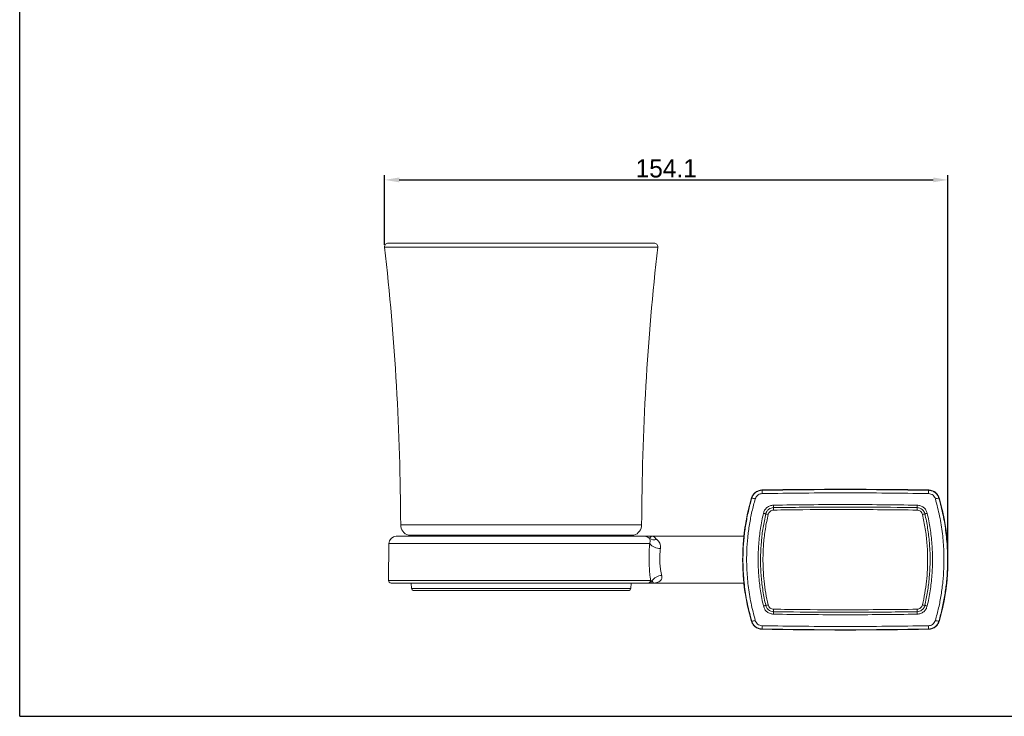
# Model space of a CAD drawing. Header units: millimetres. Extents: x 4288 to 4827, y 1699 to 2080.
# Tile 1 of 12: x 4288 to 4558, y 1699 to 1890. Entities that reach past the tile are written whole.
import ezdxf

# ---------------------------------------------------------------- set-up
doc = ezdxf.new("R2010")
doc.units = ezdxf.units.MM
doc.dimstyles.new('ISO-25', dxfattribs={"dimtxt": 2.5, "dimasz": 2.5, "dimexe": 1.25, "dimexo": 0.625, "dimtad": 1, "dimzin": 9, "dimdsep": 46, "dimtxsty": 'Standard', "dimcen": 2.5, "dimclrd": 2, "dimclre": 2, "dimclrt": 2, "dimadec": 0, "dimazin": 0, "dimtfac": 1, "dimtmove": 0, "dimatfit": 3, "dimfxl": 0, "dimarcsym": 0})

# ---------------------------------------------------------------- blocks, each defined once
blk = doc.blocks.new('A$C34BC19C4')
at = {"color": 0, "linetype": 'Continuous'}
for q in [(0, 604.8), (855.36, 0)]:
    blk.add_line((0, 0), q, dxfattribs=at)
blk = doc.blocks.new('A$C78357AF8')
at = {"color": 7, "linetype": 'Continuous', "lineweight": 15}
for p, q in [((73.75, 105.84), (0.99, 105.84)), ((3.17, 25.65), (71.1, 25.65)), ((98.31, 25.65), (73.37, 25.65)), ((1.17, 23.67), (1.09, 13.56)), ((154.09, 22.06), (154.1, 22.06)), ((154.09, 22.01), (154.1, 22.06)), ((72.8, 13.56), (73.13, 13.42)), ((72.12, 12.85), (1.79, 12.85)), ((7.31, 12.85), (7.36, 11.33)), ((46.38, 10.84), (7.86, 10.84)), ((66.89, 10.84), (46.38, 10.84)), ((67.39, 11.33), (67.44, 12.85)), ((72.49, 12.85), (72.12, 12.85)), ((73.48, 12.85), (98.31, 12.85)), ((98.35, 12.37), (98.35, 12.37))]:
    blk.add_line(p, q, dxfattribs=at)
at = {"color": 8, "linetype": 'Continuous', "lineweight": 15}
for p, q in [((48.77, 104.73), (0, 104.73)), ((74.75, 104.73), (48.77, 104.73)), ((4.41, 28.79), (47.43, 28.79)), ((47.43, 28.79), (70.34, 28.79)), ((6.53, 25.93), (68.22, 25.93)), ((72.57, 23.67), (1.17, 23.67)), ((1.09, 13.56), (72.8, 13.56)), ((7.36, 11.33), (46.53, 11.33)), ((46.53, 11.33), (67.39, 11.33))]:
    blk.add_line(p, q, dxfattribs=at)
at = {"color": 7, "linetype": 'Continuous', "lineweight": 15, "flags": 128}
for points in [[(103.24, 38.29), (103.27, 38.25), (103.29, 38.22)], [(148.86, 38.22), (148.89, 38.25), (148.91, 38.29)], [(100.47, 36.06), (100.45, 36.09), (100.42, 36.13)], [(151.74, 36.13), (151.71, 36.09), (151.69, 36.06)], [(100.42, 2.37), (100.45, 2.41), (100.47, 2.44)], [(103.29, 0.28), (103.27, 0.25), (103.24, 0.21)], [(148.91, 0.21), (148.89, 0.25), (148.86, 0.28)], [(151.69, 2.44), (151.71, 2.41), (151.74, 2.37)]]:
    blk.add_lwpolyline(points, dxfattribs=at)
at = {"color": 8, "linetype": 'Continuous', "lineweight": 15, "flags": 128}
blk.add_lwpolyline([(154.09, 22), (154.09, 22), (154.09, 22.06)], dxfattribs=at)
at = {"color": 7, "linetype": 'Continuous', "lineweight": 15}
for centre, radius, start, end in [((0.99, 104.84), 1, 90, 186.435), ((73.75, 104.84), 1, 353.565, 90), ((-695.59, 26.28), 700, 0.20523, 6.43503), ((770.34, 26.28), 700, 173.56497, 179.79477), ((126.08, -1211.62), 1250.13, 88.95316, 91.04684), ((126.08, -1211.62), 1250.12, 88.95336, 91.04664), ((-22.4, 35.23), 125.73, 0.9526, 1.3635), ((275.02, 35.22), 126.19, 178.6372, 179.0467), ((157.99, 19.25), 60, 163.6542, 196.3458), ((157.99, 19.25), 59.99, 163.6577, 196.3423), ((100.38, 33.08), 2.98, 69.3316, 88.2486), ((151.78, 33.08), 2.98, 91.7514, 110.6684), ((94.17, 19.25), 60, 343.6542, 16.3458), ((94.17, 19.25), 59.99, 2.6885, 16.3423), ((7.41, 28.8), 3, 180.2052, 253.0703), ((67.34, 28.8), 3, 286.9297, 359.7948), ((99.11, 28.19), 0.5, 144.217, 171.8337), ((3.17, 23.65), 2, 90, 179.5), ((6.39, 25.45), 0.5, 23.7971, 73.0703), ((68.36, 25.45), 0.5, 106.9297, 156.2029), ((71.1, 23.68), 1.97, 47.0485, 89.9638), ((73.84, 27.03), 2.36, 233.8253, 285.2872), ((75.38, 25.81), 3.53, 217.2714, 271.9327), ((153.8, 22.05), 0.3, 0, 2.6885), ((94.17, 19.25), 59.98, 0, 2.1127), ((94.17, 19.25), 59.98, 357.8873, 2.1127), ((94.17, 19.25), 59.98, 357.8873, 0), ((94.17, 19.25), 59.99, 343.6577, 357.3115), ((153.8, 16.45), 0.3, 357.3115, 0), ((1.79, 13.55), 0.7, 179.5, 270), ((72.11, 13.54), 0.694, 270.5454, 1.0227), ((76.04, 11.34), 3.58, 92.7551, 144.3584), ((7.86, 11.34), 0.5, 181.9092, 270), ((66.89, 11.34), 0.5, 270, 358.0908), ((72.47, 13.51), 0.664, 271.7453, 352.0716), ((100.38, 5.42), 2.98, 271.7513, 290.6689), ((126.08, 1250.13), 1250.13, 268.95316, 271.04684), ((126.08, 1250.13), 1250.12, 268.95336, 271.04664), ((-22.39, 3.27), 125.72, 358.6365, 359.0474), ((275.01, 3.28), 126.18, 180.9533, 181.3628), ((151.78, 5.42), 2.98, 249.3311, 268.2487)]:
    blk.add_arc(centre, radius, start, end, dxfattribs=at)
for points, knots in [([(100.42, 36.14), (100.54, 36.45), (100.8, 37.08), (101.55, 37.79), (102.39, 38.21), (102.99, 38.27), (103.24, 38.29)], [0, 0, 0, 0, 0.266247, 0.532501, 0.798634, 1, 1, 1, 1]), ([(103.24, 38.29), (102.91, 38.25), (102.23, 38.17), (101.35, 37.64), (100.77, 36.96), (100.51, 36.43), (100.44, 36.18), (100.42, 36.13)], [0, 0, 0, 0, 0.266033, 0.532069, 0.798081, 0.957383, 1, 1, 1, 1]), ([(100.47, 36.06), (100.6, 36.38), (100.85, 37.01), (101.6, 37.72), (102.45, 38.14), (103.04, 38.2), (103.29, 38.22)], [0, 0, 0, 0, 0.266604, 0.533529, 0.799565, 1, 1, 1, 1]), ([(103.29, 38.22), (110.89, 38.32), (126.08, 38.53), (141.27, 38.32), (148.86, 38.22)], [0, 0, 0, 0, 0.499916, 1, 1, 1, 1]), ([(148.86, 38.22), (149.2, 38.18), (149.87, 38.1), (150.75, 37.57), (151.38, 36.87), (151.59, 36.31), (151.69, 36.06)], [0, 0, 0, 0, 0.264214, 0.528258, 0.792684, 1, 1, 1, 1]), ([(151.74, 36.13), (151.61, 36.45), (151.36, 37.07), (150.61, 37.79), (149.81, 38.17), (149.22, 38.28), (148.97, 38.28), (148.91, 38.29)], [0, 0, 0, 0, 0.266031, 0.532068, 0.798081, 0.957381, 1, 1, 1, 1]), ([(148.92, 38.29), (149.26, 38.25), (149.93, 38.17), (150.81, 37.64), (151.44, 36.93), (151.65, 36.38), (151.74, 36.14)], [0, 0, 0, 0, 0.2659991, 0.5319975, 0.7980292, 1, 1, 1, 1]), ([(100.47, 2.44), (100.06, 3.98), (99.24, 7.06), (98.47, 11.85), (98.06, 16.72), (98.06, 21.23), (98.35, 25.29), (98.82, 28.91), (99.51, 32.51), (100.15, 34.88), (100.47, 36.06)], [0, 0, 0, 0, 0.140647, 0.281292, 0.426012, 0.570732, 0.677184, 0.783636, 0.891817, 1, 1, 1, 1]), ([(101.43, 35.87), (101.12, 34.72), (100.5, 32.42), (99.82, 28.87), (99.35, 25.28), (99.06, 21.27), (99.06, 16.89), (99.45, 12.11), (100.19, 7.34), (101.02, 4.2), (101.43, 2.63)], [0, 0, 0, 0, 0.106461, 0.212921, 0.321091, 0.429261, 0.569911, 0.710562, 0.85528, 1, 1, 1, 1]), ([(103.31, 37.32), (103.14, 37.3), (102.75, 37.27), (102.18, 36.98), (101.68, 36.5), (101.52, 36.08), (101.43, 35.87)], [0, 0, 0, 0, 0.1998, 0.46533, 0.732459, 1, 1, 1, 1]), ([(148.85, 37.32), (141.26, 37.42), (126.08, 37.63), (110.9, 37.42), (103.31, 37.32)], [0, 0, 0, 0, 0.499915, 1, 1, 1, 1]), ([(150.73, 35.87), (150.67, 36.04), (150.52, 36.41), (150.1, 36.88), (149.52, 37.24), (149.07, 37.29), (148.85, 37.32)], [0, 0, 0, 0, 0.208099, 0.472906, 0.7366, 1, 1, 1, 1]), ([(150.73, 2.63), (151.04, 3.78), (151.66, 6.08), (152.34, 9.63), (152.81, 13.22), (153.09, 17.23), (153.1, 21.61), (152.71, 26.39), (151.97, 31.16), (151.14, 34.3), (150.73, 35.87)], [0, 0, 0, 0, 0.106461, 0.212921, 0.321091, 0.429261, 0.569911, 0.710562, 0.85528, 1, 1, 1, 1]), ([(151.69, 36.06), (152.1, 34.52), (152.92, 31.44), (153.68, 26.65), (154.09, 21.78), (154.1, 17.27), (153.81, 13.21), (153.34, 9.59), (152.65, 5.99), (152.01, 3.62), (151.69, 2.44)], [0, 0, 0, 0, 0.140647, 0.281292, 0.426012, 0.570732, 0.677183, 0.783636, 0.891817, 1, 1, 1, 1]), ([(103.67, 31.94), (103.76, 32.23), (103.96, 32.82), (104.6, 33.54), (105.45, 34.05), (106.1, 34.13), (106.42, 34.16)], [0, 0, 0, 0, 0.236671, 0.491412, 0.745859, 1, 1, 1, 1]), ([(104.31, 31.77), (104.39, 32.01), (104.55, 32.48), (105.07, 33.04), (105.72, 33.4), (106.2, 33.46), (106.43, 33.48)], [0, 0, 0, 0, 0.2544177, 0.5088435, 0.7631669, 1, 1, 1, 1]), ([(106.44, 32.81), (106.27, 32.79), (105.92, 32.75), (105.47, 32.47), (105.12, 32.09), (105.01, 31.77), (104.96, 31.61)], [0, 0, 0, 0, 0.252769, 0.505207, 0.757924, 1, 1, 1, 1]), ([(106.42, 34.16), (112.97, 34.24), (126.08, 34.4), (139.19, 34.24), (145.74, 34.16)], [0, 0, 0, 0, 0.5, 1, 1, 1, 1]), ([(106.43, 33.48), (106.43, 33.54), (106.43, 33.67), (106.42, 33.9), (106.42, 34.07), (106.42, 34.16)], [0, 0, 0, 0, 0.277734, 0.63887, 1, 1, 1, 1]), ([(106.43, 33.48), (107.1, 33.49), (110.43, 33.54), (118.65, 33.63), (131.08, 33.66), (140.85, 33.54), (145.73, 33.48)], [0, 0, 0, 0, 0.050889, 0.254448, 0.627198, 1, 1, 1, 1]), ([(106.43, 33.48), (106.43, 33.38), (106.43, 33.17), (106.44, 32.93), (106.44, 32.81)], [0, 0, 0, 0, 0.4999949, 1, 1, 1, 1]), ([(145.72, 32.81), (139.29, 32.88), (127.53, 33.01), (114.44, 32.92), (107.77, 32.82), (106.44, 32.81)], [0, 0, 0, 0, 0.490823, 0.898166, 1, 1, 1, 1]), ([(145.73, 33.48), (145.73, 33.38), (145.72, 33.17), (145.72, 32.93), (145.72, 32.81)], [0, 0, 0, 0, 0.499999, 1, 1, 1, 1]), ([(147.2, 31.61), (147.14, 31.77), (147.03, 32.11), (146.67, 32.5), (146.21, 32.75), (145.88, 32.79), (145.72, 32.81)], [0, 0, 0, 0, 0.254905, 0.510267, 0.765372, 1, 1, 1, 1]), ([(145.73, 33.48), (145.73, 33.54), (145.73, 33.67), (145.74, 33.9), (145.74, 34.07), (145.74, 34.16)], [0, 0, 0, 0, 0.277737, 0.638866, 1, 1, 1, 1]), ([(145.73, 33.48), (145.98, 33.45), (146.47, 33.4), (147.12, 33.01), (147.62, 32.45), (147.77, 32), (147.84, 31.77)], [0, 0, 0, 0, 0.253463, 0.506977, 0.760931, 1, 1, 1, 1]), ([(145.74, 34.16), (146.04, 34.13), (146.67, 34.06), (147.51, 33.58), (148.18, 32.86), (148.39, 32.25), (148.49, 31.94)], [0, 0, 0, 0, 0.238915, 0.492638, 0.746178, 1, 1, 1, 1]), ([(103.67, 6.56), (103.38, 7.95), (102.8, 10.73), (102.33, 14.98), (102.17, 19.25), (102.33, 23.52), (102.8, 27.77), (103.38, 30.55), (103.67, 31.94)], [0, 0, 0, 0, 0.166674, 0.333448, 0.50018, 0.666818, 0.833455, 1, 1, 1, 1]), ([(104.31, 6.73), (104.17, 7.38), (103.74, 9.33), (103.23, 12.64), (102.9, 16.56), (102.85, 20.41), (103.06, 24.21), (103.52, 28.01), (104.05, 30.52), (104.31, 31.77)], [0, 0, 0, 0, 0.079136, 0.237941, 0.396745, 0.546008, 0.69527, 0.847635, 1, 1, 1, 1]), ([(104.96, 31.61), (104.69, 30.31), (104.14, 27.71), (103.69, 23.75), (103.51, 20.01), (103.58, 16.53), (103.84, 13.31), (104.28, 10.08), (104.73, 7.96), (104.96, 6.89)], [0, 0, 0, 0, 0.1596263, 0.3196866, 0.4797457, 0.6088173, 0.7378887, 0.8689442, 1, 1, 1, 1]), ([(104.31, 31.77), (104.26, 31.79), (104.15, 31.82), (103.92, 31.88), (103.75, 31.92), (103.67, 31.94)], [0, 0, 0, 0, 0.2758735, 0.637941, 1, 1, 1, 1]), ([(104.31, 31.77), (104.41, 31.75), (104.6, 31.69), (104.84, 31.64), (104.96, 31.61)], [0, 0, 0, 0, 0.500001, 1, 1, 1, 1]), ([(147.84, 31.77), (147.75, 31.75), (147.56, 31.69), (147.32, 31.64), (147.2, 31.61)], [0, 0, 0, 0, 0.5, 1, 1, 1, 1]), ([(147.2, 6.89), (147.43, 7.96), (147.88, 10.08), (148.32, 13.31), (148.58, 16.53), (148.65, 20.01), (148.47, 23.75), (148.02, 27.71), (147.47, 30.31), (147.2, 31.61)], [0, 0, 0, 0, 0.131055, 0.26211, 0.39118, 0.520249, 0.680311, 0.840373, 1, 1, 1, 1]), ([(147.84, 31.77), (147.9, 31.79), (148.01, 31.82), (148.23, 31.88), (148.4, 31.92), (148.49, 31.94)], [0, 0, 0, 0, 0.2758684, 0.6379407, 1, 1, 1, 1]), ([(147.84, 31.77), (147.99, 31.12), (148.42, 29.17), (148.93, 25.86), (149.26, 21.94), (149.31, 18.09), (149.09, 14.29), (148.64, 10.49), (148.11, 7.98), (147.84, 6.73)], [0, 0, 0, 0, 0.079137, 0.237944, 0.39675, 0.546011, 0.695272, 0.847635, 1, 1, 1, 1]), ([(148.49, 31.94), (148.78, 30.55), (149.36, 27.76), (149.83, 23.52), (149.99, 19.25), (149.82, 14.98), (149.36, 10.73), (148.78, 7.95), (148.49, 6.56)], [0, 0, 0, 0, 0.166747, 0.333462, 0.500179, 0.666805, 0.833397, 1, 1, 1, 1]), ([(98.61, 10.26), (98.61, 10.25), (98.62, 10.22), (98.59, 10.42), (98.53, 10.86), (98.45, 11.55), (98.34, 12.46), (98.24, 13.56), (98.14, 14.82), (98.06, 16.18), (98, 17.65), (97.98, 19.15), (98, 20.68), (98.05, 22.15), (98.13, 23.55), (98.24, 24.99), (98.36, 26.22), (98.47, 27.17), (98.55, 27.79), (98.61, 28.18), (98.61, 28.24), (98.62, 28.26)], [0, 0, 0, 0, 0.015564, 0.069462, 0.122432, 0.176981, 0.229875, 0.284296, 0.336893, 0.390975, 0.443649, 0.497827, 0.550815, 0.605339, 0.658239, 0.712653, 0.787537, 0.839937, 0.893839, 0.946151, 1, 1, 1, 1]), ([(71.1, 25.65), (71.1, 25.65), (71.14, 25.65), (71.27, 25.65), (71.68, 25.65), (72.4, 25.65), (73.05, 25.65), (73.37, 25.65), (73.37, 25.65)], [0, 0, 0, 0, 0.004427, 0.166805, 0.329574, 0.662873, 0.997331, 1, 1, 1, 1]), ([(72.45, 25.12), (72.48, 25.15), (72.55, 25.21), (72.77, 25.41), (73.06, 25.6), (73.27, 25.65), (73.37, 25.65), (73.37, 25.65)], [0, 0, 0, 0, 0.189433, 0.381, 0.687298, 0.995523, 1, 1, 1, 1]), ([(72.57, 23.67), (72.58, 23.74), (72.66, 24.07), (72.66, 24.64), (72.53, 24.95), (72.45, 25.12)], [0, 0, 0, 0, 0.097028, 0.483534, 1, 1, 1, 1]), ([(73.37, 25.65), (73.37, 25.65), (73.37, 25.65), (73.39, 25.65), (73.46, 25.65), (73.61, 25.61), (73.86, 25.44), (74.09, 25.15), (74.33, 24.87), (74.42, 24.79), (74.46, 24.75)], [0, 0, 0, 0, 0.005684, 0.014233, 0.054195, 0.213927, 0.459054, 0.845531, 0.921721, 1, 1, 1, 1]), ([(74.46, 24.75), (74.63, 24.61), (74.95, 24.33), (75.34, 23.72), (75.52, 23.11), (75.54, 22.6), (75.51, 22.39), (75.5, 22.28)], [0, 0, 0, 0, 0.24848, 0.496403, 0.808266, 0.892451, 1, 1, 1, 1]), ([(72.8, 13.56), (72.72, 14.18), (72.58, 15.26), (72.44, 16.98), (72.37, 18.54), (72.36, 20.11), (72.41, 21.86), (72.51, 23), (72.57, 23.67)], [0, 0, 0, 0, 0.20697, 0.355614, 0.504266, 0.6505, 0.79673, 1, 1, 1, 1]), ([(75.5, 22.28), (75.44, 21.82), (75.33, 21.05), (75.27, 19.85), (75.28, 18.78), (75.36, 17.72), (75.49, 16.69), (75.67, 15.73), (75.8, 15.18), (75.87, 14.91)], [0, 0, 0, 0, 0.187446, 0.32067, 0.45388, 0.590098, 0.726354, 0.863164, 1, 1, 1, 1]), ([(154.09, 21.89), (154.09, 21.93), (154.09, 21.99), (154.09, 22.02), (154.09, 22.02), (154.09, 22.02)], [0, 0, 0, 0, 0.57603, 0.886533, 1, 1, 1, 1]), ([(154.1, 21.46), (154.1, 21.53), (154.1, 21.66), (154.09, 21.81), (154.09, 21.87), (154.09, 21.89)], [0, 0, 0, 0, 0.4173049, 0.8341852, 1, 1, 1, 1]), ([(75.87, 14.91), (75.89, 14.8), (75.96, 14.41), (75.84, 14.03), (75.6, 13.63), (75.3, 13.33), (74.59, 12.95), (73.94, 12.85), (73.48, 12.85), (73.48, 12.85)], [0, 0, 0, 0, 0.074734, 0.2773206, 0.3078432, 0.4722798, 0.6424009, 0.9973033, 1, 1, 1, 1]), ([(73.48, 12.85), (73.48, 12.85), (73.48, 12.85), (73.46, 12.85), (73.39, 12.85), (73.25, 12.85), (73, 12.85), (72.66, 12.85), (72.49, 12.85)], [0, 0, 0, 0, 0.003301, 0.021035, 0.171574, 0.448321, 0.725037, 1, 1, 1, 1]), ([(73.13, 13.42), (73.24, 13.31), (73.5, 13.03), (73.55, 12.91), (73.53, 12.86), (73.5, 12.85), (73.48, 12.85), (73.48, 12.85), (73.48, 12.85)], [0, 0, 0, 0, 0.23767, 0.614183, 0.881503, 0.97842, 0.996696, 1, 1, 1, 1]), ([(98.65, 10.11), (98.67, 10.08), (98.7, 10), (98.76, 9.95), (98.79, 9.92)], [0, 0, 0, 0, 0.485426, 1, 1, 1, 1]), ([(103.67, 6.56), (103.75, 6.58), (103.92, 6.62), (104.15, 6.68), (104.26, 6.71), (104.31, 6.73)], [0, 0, 0, 0, 0.362057, 0.724127, 1, 1, 1, 1]), ([(106.42, 4.34), (106.12, 4.37), (105.49, 4.44), (104.65, 4.92), (103.98, 5.64), (103.77, 6.25), (103.67, 6.56)], [0, 0, 0, 0, 0.2388673, 0.4926058, 0.7461612, 1, 1, 1, 1]), ([(104.96, 6.89), (104.84, 6.86), (104.6, 6.81), (104.41, 6.75), (104.31, 6.73)], [0, 0, 0, 0, 0.5, 1, 1, 1, 1]), ([(106.43, 5.02), (106.18, 5.05), (105.69, 5.1), (105.04, 5.49), (104.54, 6.05), (104.39, 6.5), (104.31, 6.73)], [0, 0, 0, 0, 0.253475, 0.507007, 0.760975, 1, 1, 1, 1]), ([(104.96, 6.89), (105.01, 6.73), (105.13, 6.39), (105.49, 6), (105.95, 5.75), (106.28, 5.71), (106.44, 5.69)], [0, 0, 0, 0, 0.254921, 0.510298, 0.765417, 1, 1, 1, 1]), ([(106.44, 5.69), (106.44, 5.57), (106.43, 5.33), (106.43, 5.12), (106.43, 5.02)], [0, 0, 0, 0, 0.5, 1, 1, 1, 1]), ([(106.44, 5.69), (107.77, 5.68), (114.44, 5.58), (127.53, 5.49), (139.29, 5.62), (145.72, 5.69)], [0, 0, 0, 0, 0.1018337, 0.5091764, 1, 1, 1, 1]), ([(145.72, 5.69), (145.89, 5.71), (146.24, 5.75), (146.69, 6.03), (147.04, 6.41), (147.15, 6.73), (147.2, 6.89)], [0, 0, 0, 0, 0.252763, 0.505192, 0.757897, 1, 1, 1, 1]), ([(145.72, 5.69), (145.72, 5.57), (145.72, 5.33), (145.73, 5.12), (145.73, 5.02)], [0, 0, 0, 0, 0.5, 1, 1, 1, 1]), ([(147.84, 6.73), (147.77, 6.49), (147.61, 6.02), (147.08, 5.46), (146.44, 5.1), (145.96, 5.04), (145.73, 5.02)], [0, 0, 0, 0, 0.254409, 0.508824, 0.763136, 1, 1, 1, 1]), ([(148.49, 6.56), (148.39, 6.27), (148.2, 5.68), (147.56, 4.96), (146.71, 4.45), (146.06, 4.37), (145.74, 4.34)], [0, 0, 0, 0, 0.236701, 0.491432, 0.745869, 1, 1, 1, 1]), ([(147.2, 6.89), (147.32, 6.86), (147.56, 6.81), (147.75, 6.75), (147.84, 6.73)], [0, 0, 0, 0, 0.5000017, 1, 1, 1, 1]), ([(148.49, 6.56), (148.4, 6.58), (148.23, 6.62), (148.01, 6.68), (147.9, 6.71), (147.84, 6.73)], [0, 0, 0, 0, 0.36206, 0.724132, 1, 1, 1, 1]), ([(106.42, 4.34), (106.42, 4.43), (106.42, 4.6), (106.43, 4.83), (106.43, 4.96), (106.43, 5.02)], [0, 0, 0, 0, 0.361132, 0.722264, 1, 1, 1, 1]), ([(145.73, 5.02), (145.06, 5.01), (141.73, 4.96), (133.51, 4.87), (121.08, 4.84), (111.31, 4.96), (106.43, 5.02)], [0, 0, 0, 0, 0.050889, 0.254448, 0.627198, 1, 1, 1, 1]), ([(145.74, 4.34), (145.74, 4.43), (145.74, 4.6), (145.73, 4.83), (145.73, 4.96), (145.73, 5.02)], [0, 0, 0, 0, 0.36113, 0.722266, 1, 1, 1, 1]), ([(100.42, 2.37), (100.55, 2.05), (100.8, 1.43), (101.55, 0.71), (102.35, 0.33), (102.94, 0.22), (103.19, 0.22), (103.24, 0.21)], [0, 0, 0, 0, 0.266033, 0.532069, 0.798081, 0.957381, 1, 1, 1, 1]), ([(103.24, 0.21), (102.9, 0.25), (102.23, 0.33), (101.35, 0.86), (100.72, 1.57), (100.51, 2.12), (100.42, 2.36)], [0, 0, 0, 0, 0.266, 0.531998, 0.798028, 1, 1, 1, 1]), ([(103.29, 0.28), (102.96, 0.32), (102.29, 0.4), (101.41, 0.93), (100.78, 1.63), (100.57, 2.19), (100.47, 2.44)], [0, 0, 0, 0, 0.2642121, 0.5282586, 0.7926837, 1, 1, 1, 1]), ([(101.43, 2.63), (101.49, 2.46), (101.63, 2.09), (102.06, 1.62), (102.64, 1.26), (103.09, 1.21), (103.31, 1.18)], [0, 0, 0, 0, 0.208099, 0.472907, 0.7366, 1, 1, 1, 1]), ([(148.86, 0.28), (141.27, 0.18), (126.08, -0.03), (110.89, 0.18), (103.29, 0.28)], [0, 0, 0, 0, 0.499916, 1, 1, 1, 1]), ([(103.31, 1.18), (110.9, 1.08), (126.08, 0.87), (141.26, 1.08), (148.85, 1.18)], [0, 0, 0, 0, 0.499915, 1, 1, 1, 1]), ([(148.85, 1.18), (149.01, 1.2), (149.41, 1.23), (149.98, 1.52), (150.47, 2), (150.64, 2.42), (150.73, 2.63)], [0, 0, 0, 0, 0.1998, 0.465329, 0.732459, 1, 1, 1, 1]), ([(151.69, 2.44), (151.56, 2.12), (151.31, 1.49), (150.56, 0.78), (149.71, 0.36), (149.12, 0.3), (148.86, 0.28)], [0, 0, 0, 0, 0.266605, 0.533528, 0.799565, 1, 1, 1, 1]), ([(148.91, 0.21), (149.25, 0.25), (149.92, 0.33), (150.81, 0.86), (151.39, 1.54), (151.65, 2.07), (151.72, 2.32), (151.74, 2.37)], [0, 0, 0, 0, 0.266033, 0.532068, 0.79808, 0.957381, 1, 1, 1, 1]), ([(151.74, 2.36), (151.62, 2.05), (151.36, 1.42), (150.61, 0.71), (149.76, 0.29), (149.17, 0.23), (148.92, 0.21)], [0, 0, 0, 0, 0.2662484, 0.5325012, 0.7986357, 1, 1, 1, 1])]:
    blk.add_open_spline(points, degree=3, knots=knots, dxfattribs=at)
at = {"color": 8, "linetype": 'Continuous', "lineweight": 15}
blk.add_open_spline([(154.09, 21.89), (154.09, 21.92), (154.09, 22), (154.09, 22.05), (154.09, 22.06), (154.09, 22.06)], degree=3, knots=[0, 0, 0, 0, 0.266766, 0.709256, 1, 1, 1, 1], dxfattribs=at)
at = {"color": 7, "linetype": 'Continuous', "lineweight": 15}
blk.add_open_spline([(145.74, 4.34), (139.19, 4.26), (126.08, 4.1), (112.97, 4.26), (106.42, 4.34)], degree=3, dxfattribs=at)
blk = doc.blocks.new('*D63')
at = {"color": 2, "lineweight": -2, "transparency": 16777216}
for p, q in [((4388.07, 1828.19), (4388.07, 1847.2)), ((4392.07, 1845.95), (4538.2, 1845.95)), ((4542.2, 1743.82), (4542.2, 1847.2))]:
    blk.add_line(p, q, dxfattribs=at)
at = {"color": 2, "transparency": 16777216}
for points in [[(4392.07, 1846.62), (4392.07, 1845.29), (4388.07, 1845.95)], [(4538.2, 1846.62), (4538.2, 1845.29), (4542.2, 1845.95)]]:
    blk.add_solid(points, dxfattribs=at)
at = {"layer": 'Defpoints', "color": 0, "transparency": 16777216}
for p in [(4542.2, 1845.95), (4388.07, 1827.57), (4542.2, 1743.19)]:
    blk.add_point(p, dxfattribs=at)
at = {"color": 2, "transparency": 16777216, "insert": (4465.14, 1849.08), "char_height": 5, "attachment_point": 5}
blk.add_mtext('154.1', dxfattribs=at)

msp = doc.modelspace()

# ---------------------------------------------------------------- block references
at = {"xscale": 0.63, "yscale": 0.63, "zscale": 0.63}
msp.add_blockref('A$C34BC19C4', (4288.22, 1699.25), dxfattribs=at)
msp.add_blockref('A$C78357AF8', (4388.07, 1722.84))

# ---------------------------------------------------------------- dimensions: what is measured, and where the dimension line sits
dim = msp.add_linear_dim(base=(4542.2, 1845.95), p1=(4388.07, 1827.57), p2=(4542.2, 1743.19), dimstyle='ISO-25', override={"dimtxt": 5, "dimasz": 4, "dimdec": 1, "dimtdec": 1, "dimfxl": 2.5, "dimtfillclr": 2})
dim.commit()
dim.dimension.update_dxf_attribs({"geometry": '*D63', "text_midpoint": (4465.14, 1849.08)})

doc.saveas('drawing.dxf')
